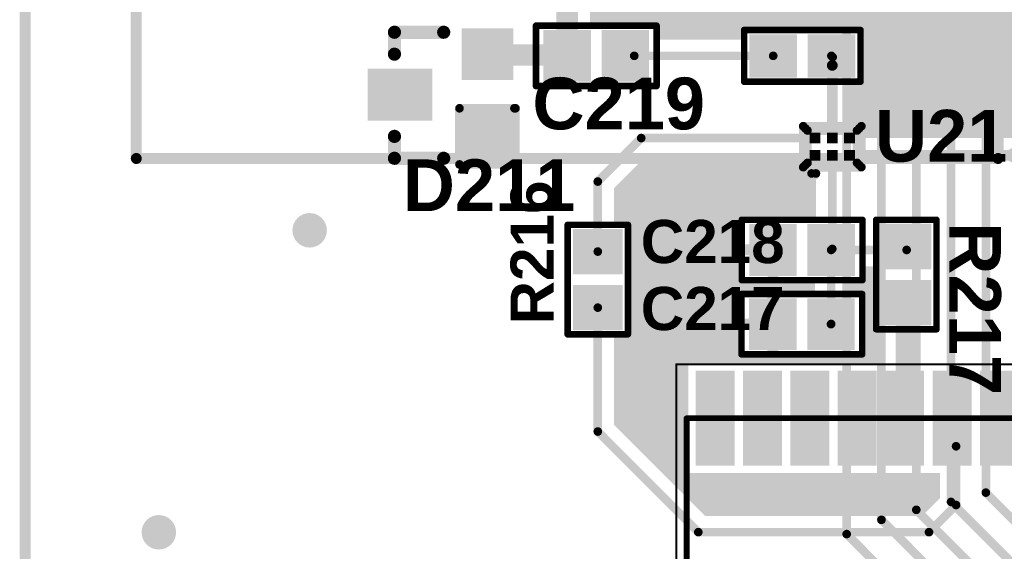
# Model space of a CAD drawing. Header units: inches. Extents: x -60 to 68, y -60 to 60.
# Tile 9 of 78: x -60 to -37, y -30 to -18. Entities that reach past the tile are written whole.
import ezdxf

# ---------------------------------------------------------------- set-up
doc = ezdxf.new("R2010")
doc.units = ezdxf.units.IN
for name, color, linetype in [('Bottom Copper', 5, 'Continuous'), ('Bottom Overlay', 54, 'Continuous'), ('Keep-Out Layer', 6, 'Continuous'), ('Mechanical 13', 56, 'Continuous'), ('Mechanical 15', 56, 'Continuous'), ('PENTA', 56, 'Continuous'), ('Top 3D Body', 56, 'Continuous'), ('Top Assembly', 56, 'Continuous'), ('Top Copper', 1, 'Continuous'), ('Top Mask', 216, 'Continuous'), ('Top Overlay', 2, 'Continuous'), ('Top Paste', 8, 'Continuous'), ('Via Holes', 16, 'Continuous')]:
    doc.layers.add(name, color=color, linetype=linetype)
doc.styles.add('Arial_Bold', font='txt', dxfattribs={"height": 0.2})

# ---------------------------------------------------------------- blocks, each defined once
blk = doc.blocks.new('RES0603_44')
at = {"layer": 'Top Copper'}
for points in [[(-1.075, -0.475), (-1.075, 0.475), (-0.225, 0.475), (-0.225, -0.475)], [(0.225, -0.475), (0.225, 0.475), (1.075, 0.475), (1.075, -0.475)]]:
    blk.add_hatch(color=1, dxfattribs=at).paths.add_polyline_path(points)
at = {"layer": 'Top Mask'}
for points in [[(-1.177, -0.577), (-1.177, 0.577), (-0.123, 0.577), (-0.123, -0.577)], [(0.123, -0.577), (0.123, 0.577), (1.177, 0.577), (1.177, -0.577)]]:
    blk.add_hatch(color=216, dxfattribs=at).paths.add_polyline_path(points)
at = {"layer": 'Top Paste'}
for points in [[(-1.075, -0.475), (-1.075, 0.475), (-0.225, 0.475), (-0.225, -0.475)], [(0.225, -0.475), (0.225, 0.475), (1.075, 0.475), (1.075, -0.475)]]:
    blk.add_hatch(color=8, dxfattribs=at).paths.add_polyline_path(points)
at = {"layer": 'Top Overlay'}
for points in [[(-1.27, 0.7, 0.15, 0.15, 0), (1.27, 0.7, 0.15, 0.15, 0)], [(-1.27, 0.7, 0.15, 0.15, 0), (-1.27, -0.7, 0.15, 0.15, 0)], [(1.27, 0.7, 0.15, 0.15, 0), (1.27, -0.7, 0.15, 0.15, 0)], [(-1.27, -0.7, 0.15, 0.15, 0), (1.27, -0.7, 0.15, 0.15, 0)]]:
    blk.add_lwpolyline(points, format="xyseb", dxfattribs=at)
for points in [[(-1.307, 0.7, 0.075, 0.075, 1), (-1.232, 0.7, 0.075, 0.075, 1)], [(-1.307, 0.7, 0.075, 0.075, 1), (-1.232, 0.7, 0.075, 0.075, 1)], [(1.233, 0.7, 0.075, 0.075, 1), (1.308, 0.7, 0.075, 0.075, 1)], [(1.233, 0.7, 0.075, 0.075, 1), (1.308, 0.7, 0.075, 0.075, 1)], [(-1.307, -0.7, 0.075, 0.075, 1), (-1.232, -0.7, 0.075, 0.075, 1)], [(-1.307, -0.7, 0.075, 0.075, 1), (-1.232, -0.7, 0.075, 0.075, 1)], [(1.233, -0.7, 0.075, 0.075, 1), (1.308, -0.7, 0.075, 0.075, 1)], [(1.233, -0.7, 0.075, 0.075, 1), (1.308, -0.7, 0.075, 0.075, 1)]]:
    blk.add_lwpolyline(points, format="xyseb", close=True, dxfattribs=at)
blk = doc.blocks.new('SOT_23_123_52')
at = {"layer": 'Top Copper'}
for points in [[(-0.487, 1.666), (0.513, 1.666), (0.513, 0.366), (-0.487, 0.366)], [(-1.453, -0.516), (-0.452, -0.516), (-0.452, -1.516), (-1.453, -1.516)], [(0.452, -0.516), (1.453, -0.516), (1.453, -1.516), (0.452, -1.516)]]:
    blk.add_hatch(color=1, dxfattribs=at).paths.add_polyline_path(points)
at = {"layer": 'Top Mask'}
for points in [[(-0.589, 1.768), (0.614, 1.768), (0.614, 0.264), (-0.589, 0.264)], [(-1.554, -0.414), (-0.351, -0.414), (-0.351, -1.618), (-1.554, -1.618)], [(0.351, -0.414), (1.554, -0.414), (1.554, -1.618), (0.351, -1.618)]]:
    blk.add_hatch(color=216, dxfattribs=at).paths.add_polyline_path(points)
at = {"layer": 'Top Paste'}
for points in [[(-0.487, 1.666), (0.513, 1.666), (0.513, 0.366), (-0.487, 0.366)], [(-1.453, -0.516), (-0.452, -0.516), (-0.452, -1.516), (-1.453, -1.516)], [(0.452, -0.516), (1.453, -0.516), (1.453, -1.516), (0.452, -1.516)]]:
    blk.add_hatch(color=8, dxfattribs=at).paths.add_polyline_path(points)
at = {"layer": 'Top Overlay'}
for points in [[(-1.46, 1.143, 0.305, 0.305, 0), (-0.952, 1.143, 0.305, 0.305, 0)], [(-1.46, 1.143, 0.305, 0.305, 0), (-1.46, 0, 0.305, 0.305, 0)], [(0.952, 1.143, 0.305, 0.305, 0), (1.46, 1.143, 0.305, 0.305, 0)], [(1.46, 1.143, 0.305, 0.305, 0), (1.46, 0, 0.305, 0.305, 0)], [(-1.603, -0.366, 0.2, 0.2, 0), (-1.603, -1.666, 0.2, 0.2, 0)], [(-1.603, -0.366, 0.2, 0.2, 0), (-0.302, -0.366, 0.2, 0.2, 0)], [(-0.302, -0.366, 0.2, 0.2, 0), (-0.302, -1.641, 0.2, 0.2, 0)], [(-1.603, -1.666, 0.2, 0.2, 0), (-0.302, -1.666, 0.2, 0.2, 0)]]:
    blk.add_lwpolyline(points, format="xyseb", dxfattribs=at)
for points in [[(-1.537, 1.143, 0.152, 0.152, 1), (-1.384, 1.143, 0.152, 0.152, 1)], [(-1.537, 1.143, 0.152, 0.152, 1), (-1.384, 1.143, 0.152, 0.152, 1)], [(-1.029, 1.143, 0.152, 0.152, 1), (-0.876, 1.143, 0.152, 0.152, 1)], [(0.876, 1.143, 0.152, 0.152, 1), (1.029, 1.143, 0.152, 0.152, 1)], [(1.384, 1.143, 0.152, 0.152, 1), (1.537, 1.143, 0.152, 0.152, 1)], [(1.384, 1.143, 0.152, 0.152, 1), (1.537, 1.143, 0.152, 0.152, 1)], [(-1.537, 0, 0.152, 0.152, 1), (-1.384, 0, 0.152, 0.152, 1)], [(1.384, 0, 0.152, 0.152, 1), (1.537, 0, 0.152, 0.152, 1)], [(-1.653, -0.366, 0.1, 0.1, 1), (-1.553, -0.366, 0.1, 0.1, 1)], [(-1.653, -0.366, 0.1, 0.1, 1), (-1.553, -0.366, 0.1, 0.1, 1)], [(-0.352, -0.366, 0.1, 0.1, 1), (-0.252, -0.366, 0.1, 0.1, 1)], [(-0.352, -0.366, 0.1, 0.1, 1), (-0.252, -0.366, 0.1, 0.1, 1)], [(-1.653, -1.666, 0.1, 0.1, 1), (-1.553, -1.666, 0.1, 0.1, 1)], [(-1.653, -1.666, 0.1, 0.1, 1), (-1.553, -1.666, 0.1, 0.1, 1)], [(-0.352, -1.641, 0.1, 0.1, 1), (-0.252, -1.641, 0.1, 0.1, 1)], [(-0.352, -1.666, 0.1, 0.1, 1), (-0.252, -1.666, 0.1, 0.1, 1)]]:
    blk.add_lwpolyline(points, format="xyseb", close=True, dxfattribs=at)
blk = doc.blocks.new('ANTENA_20_20_____SMA_B_56')
at = {"layer": 'Bottom Overlay'}
for points in [[(10, 7.7, 0.254, 0.254, 0), (-10, 7.7, 0.254, 0.254, 0)], [(-10, 7.7, 0.254, 0.254, 0), (-10, -12.3, 0.254, 0.254, 0)], [(10, 7.7, 0.254, 0.254, 0), (10, -12.3, 0.254, 0.254, 0)]]:
    blk.add_lwpolyline(points, format="xyseb", dxfattribs=at)
for points in [[(-10.064, 7.7, 0.127, 0.127, 1), (-9.937, 7.7, 0.127, 0.127, 1)], [(-10.064, 7.7, 0.127, 0.127, 1), (-9.937, 7.7, 0.127, 0.127, 1)], [(9.937, 7.7, 0.127, 0.127, 1), (10.064, 7.7, 0.127, 0.127, 1)], [(9.937, 7.7, 0.127, 0.127, 1), (10.064, 7.7, 0.127, 0.127, 1)]]:
    blk.add_lwpolyline(points, format="xyseb", close=True, dxfattribs=at)
blk = doc.blocks.new('XCVR_SIM28ML_GPS_M______57')
at = {"layer": 'Top Copper'}
for points in [[(5.85, 4.05), (3.85, 4.05), (3.85, 4.75), (5.85, 4.75)], [(5.85, 2.95), (3.85, 2.95), (3.85, 3.65), (5.85, 3.65)], [(5.85, 1.85), (3.85, 1.85), (3.85, 2.55), (5.85, 2.55)], [(5.85, 0.75), (3.85, 0.75), (3.85, 1.45), (5.85, 1.45)], [(5.85, -0.35), (3.85, -0.35), (3.85, 0.35), (5.85, 0.35)], [(5.85, -1.45), (3.85, -1.45), (3.85, -0.75), (5.85, -0.75)], [(5.85, -2.55), (3.85, -2.55), (3.85, -1.85), (5.85, -1.85)]]:
    blk.add_hatch(color=1, dxfattribs=at).paths.add_polyline_path(points)
at = {"layer": 'Top Mask'}
for points in [[(5.952, 3.948), (3.748, 3.948), (3.748, 4.852), (5.952, 4.852)], [(5.952, 2.848), (3.748, 2.848), (3.748, 3.752), (5.952, 3.752)], [(5.952, 1.748), (3.748, 1.748), (3.748, 2.652), (5.952, 2.652)], [(5.952, 0.648), (3.748, 0.648), (3.748, 1.552), (5.952, 1.552)], [(5.952, -0.452), (3.748, -0.452), (3.748, 0.452), (5.952, 0.452)], [(5.952, -1.552), (3.748, -1.552), (3.748, -0.648), (5.952, -0.648)], [(5.952, -2.652), (3.748, -2.652), (3.748, -1.748), (5.952, -1.748)]]:
    blk.add_hatch(color=216, dxfattribs=at).paths.add_polyline_path(points)
at = {"layer": 'Top Paste'}
for points in [[(5.85, 4.05), (3.85, 4.05), (3.85, 4.75), (5.85, 4.75)], [(5.85, 2.95), (3.85, 2.95), (3.85, 3.65), (5.85, 3.65)], [(5.85, 1.85), (3.85, 1.85), (3.85, 2.55), (5.85, 2.55)], [(5.85, 0.75), (3.85, 0.75), (3.85, 1.45), (5.85, 1.45)], [(5.85, -0.35), (3.85, -0.35), (3.85, 0.35), (5.85, 0.35)], [(5.85, -1.45), (3.85, -1.45), (3.85, -0.75), (5.85, -0.75)], [(5.85, -2.55), (3.85, -2.55), (3.85, -1.85), (5.85, -1.85)]]:
    blk.add_hatch(color=8, dxfattribs=at).paths.add_polyline_path(points)
at = {"layer": 'Mechanical 13'}
for points in [[(-4.85, 5.05, 0.127, 0.127, 0), (4.85, 5.05, 0.127, 0.127, 0)], [(4.85, 5.05, 0.127, 0.127, 0), (4.85, -5.05, 0.127, 0.127, 0)]]:
    blk.add_lwpolyline(points, format="xyseb", dxfattribs=at)
blk.add_lwpolyline([(4.818, 5.05, 0.0635, 0.0635, 1), (4.882, 5.05, 0.0635, 0.0635, 1)], format="xyseb", close=True, dxfattribs=at)
blk.add_lwpolyline([(4.818, 5.05, 0.0635, 0.0635, 1), (4.882, 5.05, 0.0635, 0.0635, 1)], format="xyseb", close=True, dxfattribs=at)
at = {"layer": 'Mechanical 15'}
for points in [[(-6.1, 5.3, 0.05, 0.05, 0), (6.1, 5.3, 0.05, 0.05, 0)], [(6.1, 5.3, 0.05, 0.05, 0), (6.1, -5.3, 0.05, 0.05, 0)]]:
    blk.add_lwpolyline(points, format="xyseb", dxfattribs=at)
blk.add_lwpolyline([(6.088, 5.3, 0.025, 0.025, 1), (6.112, 5.3, 0.025, 0.025, 1)], format="xyseb", close=True, dxfattribs=at)
blk.add_lwpolyline([(6.088, 5.3, 0.025, 0.025, 1), (6.112, 5.3, 0.025, 0.025, 1)], format="xyseb", close=True, dxfattribs=at)
at = {"layer": 'Top Overlay'}
blk.add_lwpolyline([(-4.85, 5.064, 0.127, 0.127, 0), (4.85, 5.064, 0.127, 0.127, 0)], format="xyseb", dxfattribs=at)
blk.add_lwpolyline([(4.818, 5.064, 0.0635, 0.0635, 1), (4.882, 5.064, 0.0635, 0.0635, 1)], format="xyseb", close=True, dxfattribs=at)
blk = doc.blocks.new('CAPC0603_58')
at = {"layer": 'Top Copper'}
for points in [[(-1.125, -0.5), (-1.125, 0.5), (-0.225, 0.5), (-0.225, -0.5)], [(0.225, -0.5), (0.225, 0.5), (1.125, 0.5), (1.125, -0.5)]]:
    blk.add_hatch(color=1, dxfattribs=at).paths.add_polyline_path(points)
at = {"layer": 'Top Mask'}
for points in [[(-1.227, -0.602), (-1.227, 0.602), (-0.123, 0.602), (-0.123, -0.602)], [(0.123, -0.602), (0.123, 0.602), (1.227, 0.602), (1.227, -0.602)]]:
    blk.add_hatch(color=216, dxfattribs=at).paths.add_polyline_path(points)
at = {"layer": 'Top Paste'}
for points in [[(-1.125, -0.5), (-1.125, 0.5), (-0.225, 0.5), (-0.225, -0.5)], [(0.225, -0.5), (0.225, 0.5), (1.125, 0.5), (1.125, -0.5)]]:
    blk.add_hatch(color=8, dxfattribs=at).paths.add_polyline_path(points)
at = {"layer": 'Mechanical 15'}
for points in [[(1.35, 0.75, 0.05, 0.05, 0), (-1.35, 0.75, 0.05, 0.05, 0)], [(-1.35, 0.75, 0.05, 0.05, 0), (-1.35, -0.75, 0.05, 0.05, 0)], [(1.35, 0.75, 0.05, 0.05, 0), (1.35, -0.75, 0.05, 0.05, 0)], [(1.35, -0.75, 0.05, 0.05, 0), (-1.35, -0.75, 0.05, 0.05, 0)]]:
    blk.add_lwpolyline(points, format="xyseb", dxfattribs=at)
for points in [[(-1.362, 0.75, 0.025, 0.025, 1), (-1.338, 0.75, 0.025, 0.025, 1)], [(-1.362, 0.75, 0.025, 0.025, 1), (-1.338, 0.75, 0.025, 0.025, 1)], [(1.338, 0.75, 0.025, 0.025, 1), (1.362, 0.75, 0.025, 0.025, 1)], [(1.338, 0.75, 0.025, 0.025, 1), (1.362, 0.75, 0.025, 0.025, 1)], [(-1.362, -0.75, 0.025, 0.025, 1), (-1.338, -0.75, 0.025, 0.025, 1)], [(-1.362, -0.75, 0.025, 0.025, 1), (-1.338, -0.75, 0.025, 0.025, 1)], [(1.338, -0.75, 0.025, 0.025, 1), (1.362, -0.75, 0.025, 0.025, 1)], [(1.338, -0.75, 0.025, 0.025, 1), (1.362, -0.75, 0.025, 0.025, 1)]]:
    blk.add_lwpolyline(points, format="xyseb", close=True, dxfattribs=at)
at = {"layer": 'Top Overlay'}
for points in [[(-1.4, 0.7, 0.15, 0.15, 0), (-1.4, -0.7, 0.15, 0.15, 0)], [(1.4, 0.7, 0.15, 0.15, 0), (-1.4, 0.7, 0.15, 0.15, 0)], [(1.4, 0.7, 0.15, 0.15, 0), (1.4, -0.7, 0.15, 0.15, 0)], [(1.4, -0.7, 0.15, 0.15, 0), (-1.4, -0.7, 0.15, 0.15, 0)]]:
    blk.add_lwpolyline(points, format="xyseb", dxfattribs=at)
for points in [[(-1.438, 0.7, 0.075, 0.075, 1), (-1.362, 0.7, 0.075, 0.075, 1)], [(-1.438, 0.7, 0.075, 0.075, 1), (-1.362, 0.7, 0.075, 0.075, 1)], [(1.362, 0.7, 0.075, 0.075, 1), (1.438, 0.7, 0.075, 0.075, 1)], [(1.362, 0.7, 0.075, 0.075, 1), (1.438, 0.7, 0.075, 0.075, 1)], [(-1.438, -0.7, 0.075, 0.075, 1), (-1.362, -0.7, 0.075, 0.075, 1)], [(-1.438, -0.7, 0.075, 0.075, 1), (-1.362, -0.7, 0.075, 0.075, 1)], [(1.362, -0.7, 0.075, 0.075, 1), (1.438, -0.7, 0.075, 0.075, 1)], [(1.362, -0.7, 0.075, 0.075, 1), (1.438, -0.7, 0.075, 0.075, 1)]]:
    blk.add_lwpolyline(points, format="xyseb", close=True, dxfattribs=at)
blk = doc.blocks.new('CAPC0603_59')
at = {"layer": 'Top Copper'}
for points in [[(-1.125, -0.5), (-1.125, 0.5), (-0.225, 0.5), (-0.225, -0.5)], [(0.225, -0.5), (0.225, 0.5), (1.125, 0.5), (1.125, -0.5)]]:
    blk.add_hatch(color=1, dxfattribs=at).paths.add_polyline_path(points)
at = {"layer": 'Top Mask'}
for points in [[(-1.227, -0.602), (-1.227, 0.602), (-0.123, 0.602), (-0.123, -0.602)], [(0.123, -0.602), (0.123, 0.602), (1.227, 0.602), (1.227, -0.602)]]:
    blk.add_hatch(color=216, dxfattribs=at).paths.add_polyline_path(points)
at = {"layer": 'Top Paste'}
for points in [[(-1.125, -0.5), (-1.125, 0.5), (-0.225, 0.5), (-0.225, -0.5)], [(0.225, -0.5), (0.225, 0.5), (1.125, 0.5), (1.125, -0.5)]]:
    blk.add_hatch(color=8, dxfattribs=at).paths.add_polyline_path(points)
at = {"layer": 'Mechanical 15'}
for points in [[(1.35, 0.75, 0.05, 0.05, 0), (-1.35, 0.75, 0.05, 0.05, 0)], [(-1.35, 0.75, 0.05, 0.05, 0), (-1.35, -0.75, 0.05, 0.05, 0)], [(1.35, 0.75, 0.05, 0.05, 0), (1.35, -0.75, 0.05, 0.05, 0)], [(1.35, -0.75, 0.05, 0.05, 0), (-1.35, -0.75, 0.05, 0.05, 0)]]:
    blk.add_lwpolyline(points, format="xyseb", dxfattribs=at)
for points in [[(-1.362, 0.75, 0.025, 0.025, 1), (-1.338, 0.75, 0.025, 0.025, 1)], [(-1.362, 0.75, 0.025, 0.025, 1), (-1.338, 0.75, 0.025, 0.025, 1)], [(1.338, 0.75, 0.025, 0.025, 1), (1.362, 0.75, 0.025, 0.025, 1)], [(1.338, 0.75, 0.025, 0.025, 1), (1.362, 0.75, 0.025, 0.025, 1)], [(-1.362, -0.75, 0.025, 0.025, 1), (-1.338, -0.75, 0.025, 0.025, 1)], [(-1.362, -0.75, 0.025, 0.025, 1), (-1.338, -0.75, 0.025, 0.025, 1)], [(1.338, -0.75, 0.025, 0.025, 1), (1.362, -0.75, 0.025, 0.025, 1)], [(1.338, -0.75, 0.025, 0.025, 1), (1.362, -0.75, 0.025, 0.025, 1)]]:
    blk.add_lwpolyline(points, format="xyseb", close=True, dxfattribs=at)
at = {"layer": 'Top Overlay'}
for points in [[(-1.4, 0.7, 0.15, 0.15, 0), (-1.4, -0.7, 0.15, 0.15, 0)], [(1.4, 0.7, 0.15, 0.15, 0), (-1.4, 0.7, 0.15, 0.15, 0)], [(1.4, 0.7, 0.15, 0.15, 0), (1.4, -0.7, 0.15, 0.15, 0)], [(1.4, -0.7, 0.15, 0.15, 0), (-1.4, -0.7, 0.15, 0.15, 0)]]:
    blk.add_lwpolyline(points, format="xyseb", dxfattribs=at)
for points in [[(-1.438, 0.7, 0.075, 0.075, 1), (-1.362, 0.7, 0.075, 0.075, 1)], [(-1.438, 0.7, 0.075, 0.075, 1), (-1.362, 0.7, 0.075, 0.075, 1)], [(1.362, 0.7, 0.075, 0.075, 1), (1.438, 0.7, 0.075, 0.075, 1)], [(1.362, 0.7, 0.075, 0.075, 1), (1.438, 0.7, 0.075, 0.075, 1)], [(-1.438, -0.7, 0.075, 0.075, 1), (-1.362, -0.7, 0.075, 0.075, 1)], [(-1.438, -0.7, 0.075, 0.075, 1), (-1.362, -0.7, 0.075, 0.075, 1)], [(1.362, -0.7, 0.075, 0.075, 1), (1.438, -0.7, 0.075, 0.075, 1)], [(1.362, -0.7, 0.075, 0.075, 1), (1.438, -0.7, 0.075, 0.075, 1)]]:
    blk.add_lwpolyline(points, format="xyseb", close=True, dxfattribs=at)
blk = doc.blocks.new('CAPC0603_60')
at = {"layer": 'Top Copper'}
for points in [[(-1.125, -0.5), (-1.125, 0.5), (-0.225, 0.5), (-0.225, -0.5)], [(0.225, -0.5), (0.225, 0.5), (1.125, 0.5), (1.125, -0.5)]]:
    blk.add_hatch(color=1, dxfattribs=at).paths.add_polyline_path(points)
at = {"layer": 'Top Mask'}
for points in [[(-1.227, -0.602), (-1.227, 0.602), (-0.123, 0.602), (-0.123, -0.602)], [(0.123, -0.602), (0.123, 0.602), (1.227, 0.602), (1.227, -0.602)]]:
    blk.add_hatch(color=216, dxfattribs=at).paths.add_polyline_path(points)
at = {"layer": 'Top Paste'}
for points in [[(-1.125, -0.5), (-1.125, 0.5), (-0.225, 0.5), (-0.225, -0.5)], [(0.225, -0.5), (0.225, 0.5), (1.125, 0.5), (1.125, -0.5)]]:
    blk.add_hatch(color=8, dxfattribs=at).paths.add_polyline_path(points)
at = {"layer": 'Mechanical 15'}
for points in [[(-1.35, 0.75, 0.05, 0.05, 0), (1.35, 0.75, 0.05, 0.05, 0)], [(-1.35, -0.75, 0.05, 0.05, 0), (-1.35, 0.75, 0.05, 0.05, 0)], [(1.35, 0.75, 0.05, 0.05, 0), (1.35, -0.75, 0.05, 0.05, 0)], [(-1.35, -0.75, 0.05, 0.05, 0), (1.35, -0.75, 0.05, 0.05, 0)]]:
    blk.add_lwpolyline(points, format="xyseb", dxfattribs=at)
for points in [[(-1.362, 0.75, 0.025, 0.025, 1), (-1.338, 0.75, 0.025, 0.025, 1)], [(-1.362, 0.75, 0.025, 0.025, 1), (-1.338, 0.75, 0.025, 0.025, 1)], [(1.337, 0.75, 0.025, 0.025, 1), (1.362, 0.75, 0.025, 0.025, 1)], [(1.337, 0.75, 0.025, 0.025, 1), (1.362, 0.75, 0.025, 0.025, 1)], [(-1.362, -0.75, 0.025, 0.025, 1), (-1.338, -0.75, 0.025, 0.025, 1)], [(-1.362, -0.75, 0.025, 0.025, 1), (-1.338, -0.75, 0.025, 0.025, 1)], [(1.337, -0.75, 0.025, 0.025, 1), (1.362, -0.75, 0.025, 0.025, 1)], [(1.337, -0.75, 0.025, 0.025, 1), (1.362, -0.75, 0.025, 0.025, 1)]]:
    blk.add_lwpolyline(points, format="xyseb", close=True, dxfattribs=at)
at = {"layer": 'Top Overlay'}
for points in [[(-1.4, -0.7, 0.15, 0.15, 0), (-1.4, 0.7, 0.15, 0.15, 0)], [(-1.4, 0.7, 0.15, 0.15, 0), (1.4, 0.7, 0.15, 0.15, 0)], [(1.4, -0.7, 0.15, 0.15, 0), (1.4, 0.7, 0.15, 0.15, 0)], [(-1.4, -0.7, 0.15, 0.15, 0), (1.4, -0.7, 0.15, 0.15, 0)]]:
    blk.add_lwpolyline(points, format="xyseb", dxfattribs=at)
for points in [[(-1.438, 0.7, 0.075, 0.075, 1), (-1.362, 0.7, 0.075, 0.075, 1)], [(-1.438, 0.7, 0.075, 0.075, 1), (-1.362, 0.7, 0.075, 0.075, 1)], [(1.362, 0.7, 0.075, 0.075, 1), (1.438, 0.7, 0.075, 0.075, 1)], [(1.362, 0.7, 0.075, 0.075, 1), (1.438, 0.7, 0.075, 0.075, 1)], [(-1.438, -0.7, 0.075, 0.075, 1), (-1.362, -0.7, 0.075, 0.075, 1)], [(-1.438, -0.7, 0.075, 0.075, 1), (-1.362, -0.7, 0.075, 0.075, 1)], [(1.362, -0.7, 0.075, 0.075, 1), (1.438, -0.7, 0.075, 0.075, 1)], [(1.362, -0.7, 0.075, 0.075, 1), (1.438, -0.7, 0.075, 0.075, 1)]]:
    blk.add_lwpolyline(points, format="xyseb", close=True, dxfattribs=at)
blk = doc.blocks.new('FERRITA_0603_61')
at = {"layer": 'Top Copper'}
for points in [[(-0.45, -0.4), (-0.45, 0.4), (0.45, 0.4), (0.45, -0.4)], [(0.9, -0.4), (0.9, 0.4), (1.8, 0.4), (1.8, -0.4)]]:
    blk.add_hatch(color=1, dxfattribs=at).paths.add_polyline_path(points)
at = {"layer": 'Top Mask'}
for points in [[(-0.552, -0.502), (-0.552, 0.502), (0.552, 0.502), (0.552, -0.502)], [(0.798, -0.502), (0.798, 0.502), (1.902, 0.502), (1.902, -0.502)]]:
    blk.add_hatch(color=216, dxfattribs=at).paths.add_polyline_path(points)
at = {"layer": 'Top Paste'}
for points in [[(-0.45, -0.4), (-0.45, 0.4), (0.45, 0.4), (0.45, -0.4)], [(0.9, -0.4), (0.9, 0.4), (1.8, 0.4), (1.8, -0.4)]]:
    blk.add_hatch(color=8, dxfattribs=at).paths.add_polyline_path(points)
at = {"layer": 'Top Overlay'}
for points in [[(-0.675, 0.6, 0.15, 0.15, 0), (-0.625, 0.6, 0.15, 0.15, 0)], [(-0.675, -0.6, 0.15, 0.15, 0), (-0.675, 0.6, 0.15, 0.15, 0)], [(-0.625, 0.6, 0.15, 0.15, 0), (2.025, 0.6, 0.15, 0.15, 0)], [(2.025, -0.6, 0.15, 0.15, 0), (2.025, 0.6, 0.15, 0.15, 0)], [(-0.675, -0.6, 0.15, 0.15, 0), (2.025, -0.6, 0.15, 0.15, 0)]]:
    blk.add_lwpolyline(points, format="xyseb", dxfattribs=at)
for points in [[(-0.713, 0.6, 0.075, 0.075, 1), (-0.637, 0.6, 0.075, 0.075, 1)], [(-0.713, 0.6, 0.075, 0.075, 1), (-0.637, 0.6, 0.075, 0.075, 1)], [(-0.663, 0.6, 0.075, 0.075, 1), (-0.587, 0.6, 0.075, 0.075, 1)], [(-0.663, 0.6, 0.075, 0.075, 1), (-0.587, 0.6, 0.075, 0.075, 1)], [(1.987, 0.6, 0.075, 0.075, 1), (2.063, 0.6, 0.075, 0.075, 1)], [(1.987, 0.6, 0.075, 0.075, 1), (2.063, 0.6, 0.075, 0.075, 1)], [(-0.713, -0.6, 0.075, 0.075, 1), (-0.637, -0.6, 0.075, 0.075, 1)], [(-0.713, -0.6, 0.075, 0.075, 1), (-0.637, -0.6, 0.075, 0.075, 1)], [(1.987, -0.6, 0.075, 0.075, 1), (2.063, -0.6, 0.075, 0.075, 1)], [(1.987, -0.6, 0.075, 0.075, 1), (2.063, -0.6, 0.075, 0.075, 1)]]:
    blk.add_lwpolyline(points, format="xyseb", close=True, dxfattribs=at)
blk = doc.blocks.new('RES0603_62')
at = {"layer": 'Top Copper'}
for points in [[(-1.075, -0.475), (-1.075, 0.475), (-0.225, 0.475), (-0.225, -0.475)], [(0.225, -0.475), (0.225, 0.475), (1.075, 0.475), (1.075, -0.475)]]:
    blk.add_hatch(color=1, dxfattribs=at).paths.add_polyline_path(points)
at = {"layer": 'Top Mask'}
for points in [[(-1.177, -0.577), (-1.177, 0.577), (-0.123, 0.577), (-0.123, -0.577)], [(0.123, -0.577), (0.123, 0.577), (1.177, 0.577), (1.177, -0.577)]]:
    blk.add_hatch(color=216, dxfattribs=at).paths.add_polyline_path(points)
at = {"layer": 'Top Paste'}
for points in [[(-1.075, -0.475), (-1.075, 0.475), (-0.225, 0.475), (-0.225, -0.475)], [(0.225, -0.475), (0.225, 0.475), (1.075, 0.475), (1.075, -0.475)]]:
    blk.add_hatch(color=8, dxfattribs=at).paths.add_polyline_path(points)
at = {"layer": 'Top Overlay'}
for points in [[(-1.27, 0.7, 0.15, 0.15, 0), (-1.27, -0.7, 0.15, 0.15, 0)], [(-1.27, 0.7, 0.15, 0.15, 0), (1.27, 0.7, 0.15, 0.15, 0)], [(1.27, 0.7, 0.15, 0.15, 0), (1.27, -0.7, 0.15, 0.15, 0)], [(-1.27, -0.7, 0.15, 0.15, 0), (1.27, -0.7, 0.15, 0.15, 0)]]:
    blk.add_lwpolyline(points, format="xyseb", dxfattribs=at)
for points in [[(-1.307, 0.7, 0.075, 0.075, 1), (-1.232, 0.7, 0.075, 0.075, 1)], [(-1.307, 0.7, 0.075, 0.075, 1), (-1.232, 0.7, 0.075, 0.075, 1)], [(1.233, 0.7, 0.075, 0.075, 1), (1.308, 0.7, 0.075, 0.075, 1)], [(1.233, 0.7, 0.075, 0.075, 1), (1.308, 0.7, 0.075, 0.075, 1)], [(-1.307, -0.7, 0.075, 0.075, 1), (-1.232, -0.7, 0.075, 0.075, 1)], [(-1.307, -0.7, 0.075, 0.075, 1), (-1.232, -0.7, 0.075, 0.075, 1)], [(1.233, -0.7, 0.075, 0.075, 1), (1.308, -0.7, 0.075, 0.075, 1)], [(1.233, -0.7, 0.075, 0.075, 1), (1.308, -0.7, 0.075, 0.075, 1)]]:
    blk.add_lwpolyline(points, format="xyseb", close=True, dxfattribs=at)
blk = doc.blocks.new('BGA524N6E6327XTSA1_63')
at = {"layer": 'Top Copper'}
for points in [[(0.125, 0.525), (0.125, 0.275), (-0.125, 0.275), (-0.125, 0.525)], [(0.525, 0.525), (0.525, 0.275), (0.275, 0.275), (0.275, 0.525)], [(0.925, 0.525), (0.925, 0.275), (0.675, 0.275), (0.675, 0.525)], [(0.125, 0.125), (0.125, -0.125), (-0.125, -0.125), (-0.125, 0.125)], [(0.525, 0.125), (0.525, -0.125), (0.275, -0.125), (0.275, 0.125)], [(0.925, 0.125), (0.925, -0.125), (0.675, -0.125), (0.675, 0.125)]]:
    blk.add_hatch(color=1, dxfattribs=at).paths.add_polyline_path(points)
at = {"layer": 'Top Mask'}
for points in [[(0.125, 0.525), (0.125, 0.275), (-0.125, 0.275), (-0.125, 0.525)], [(0.525, 0.525), (0.525, 0.275), (0.275, 0.275), (0.275, 0.525)], [(0.925, 0.525), (0.925, 0.275), (0.675, 0.275), (0.675, 0.525)], [(0.125, 0.125), (0.125, -0.125), (-0.125, -0.125), (-0.125, 0.125)], [(0.525, 0.125), (0.525, -0.125), (0.275, -0.125), (0.275, 0.125)], [(0.925, 0.125), (0.925, -0.125), (0.675, -0.125), (0.675, 0.125)]]:
    blk.add_hatch(color=216, dxfattribs=at).paths.add_polyline_path(points)
at = {"layer": 'Top 3D Body'}
for points in [[(-0.175, 0.575, 0.2, 0.2, 0), (0.975, 0.575, 0.2, 0.2, 0)], [(-0.175, 0.575, 0.2, 0.2, 0), (-0.175, -0.175, 0.2, 0.2, 0)], [(0.975, -0.175, 0.2, 0.2, 0), (0.975, 0.575, 0.2, 0.2, 0)], [(-0.175, -0.175, 0.2, 0.2, 0), (0.975, -0.175, 0.2, 0.2, 0)]]:
    blk.add_lwpolyline(points, format="xyseb", dxfattribs=at)
for points in [[(-0.225, 0.575, 0.1, 0.1, 1), (-0.125, 0.575, 0.1, 0.1, 1)], [(-0.225, 0.575, 0.1, 0.1, 1), (-0.125, 0.575, 0.1, 0.1, 1)], [(0.925, 0.575, 0.1, 0.1, 1), (1.025, 0.575, 0.1, 0.1, 1)], [(0.925, 0.575, 0.1, 0.1, 1), (1.025, 0.575, 0.1, 0.1, 1)], [(-0.225, -0.175, 0.1, 0.1, 1), (-0.125, -0.175, 0.1, 0.1, 1)], [(-0.225, -0.175, 0.1, 0.1, 1), (-0.125, -0.175, 0.1, 0.1, 1)], [(0.925, -0.175, 0.1, 0.1, 1), (1.025, -0.175, 0.1, 0.1, 1)], [(0.925, -0.175, 0.1, 0.1, 1), (1.025, -0.175, 0.1, 0.1, 1)]]:
    blk.add_lwpolyline(points, format="xyseb", close=True, dxfattribs=at)
at = {"layer": 'Top Assembly'}
for points in [[(-0.275, 0.675, 0.2, 0.2, 0), (1.075, 0.675, 0.2, 0.2, 0)], [(-0.275, -0.275, 0.2, 0.2, 0), (-0.275, 0.675, 0.2, 0.2, 0)], [(1.075, 0.675, 0.2, 0.2, 0), (1.075, -0.275, 0.2, 0.2, 0)], [(-0.275, -0.275, 0.2, 0.2, 0), (1.075, -0.275, 0.2, 0.2, 0)]]:
    blk.add_lwpolyline(points, format="xyseb", dxfattribs=at)
for points in [[(-0.325, 0.675, 0.1, 0.1, 1), (-0.225, 0.675, 0.1, 0.1, 1)], [(-0.325, 0.675, 0.1, 0.1, 1), (-0.225, 0.675, 0.1, 0.1, 1)], [(1.025, 0.675, 0.1, 0.1, 1), (1.125, 0.675, 0.1, 0.1, 1)], [(1.025, 0.675, 0.1, 0.1, 1), (1.125, 0.675, 0.1, 0.1, 1)], [(-0.325, -0.275, 0.1, 0.1, 1), (-0.225, -0.275, 0.1, 0.1, 1)], [(-0.325, -0.275, 0.1, 0.1, 1), (-0.225, -0.275, 0.1, 0.1, 1)], [(1.025, -0.275, 0.1, 0.1, 1), (1.125, -0.275, 0.1, 0.1, 1)], [(1.025, -0.275, 0.1, 0.1, 1), (1.125, -0.275, 0.1, 0.1, 1)]]:
    blk.add_lwpolyline(points, format="xyseb", close=True, dxfattribs=at)
at = {"layer": 'Top Overlay'}
for points in [[(-0.225, 0.625, 0.2, 0.2, 0), (-0.225, -0.225, 0.2, 0.2, 0)], [(-0.225, 0.625, 0.2, 0.2, 0), (1.025, 0.625, 0.2, 0.2, 0)], [(1.025, -0.225, 0.2, 0.2, 0), (1.025, 0.625, 0.2, 0.2, 0)], [(-0.225, -0.225, 0.2, 0.2, 0), (1.025, -0.225, 0.2, 0.2, 0)]]:
    blk.add_lwpolyline(points, format="xyseb", dxfattribs=at)
for points in [[(-0.275, 0.625, 0.1, 0.1, 1), (-0.175, 0.625, 0.1, 0.1, 1)], [(-0.275, 0.625, 0.1, 0.1, 1), (-0.175, 0.625, 0.1, 0.1, 1)], [(0.975, 0.625, 0.1, 0.1, 1), (1.075, 0.625, 0.1, 0.1, 1)], [(0.975, 0.625, 0.1, 0.1, 1), (1.075, 0.625, 0.1, 0.1, 1)], [(-0.275, -0.225, 0.1, 0.1, 1), (-0.175, -0.225, 0.1, 0.1, 1)], [(-0.275, -0.225, 0.1, 0.1, 1), (-0.175, -0.225, 0.1, 0.1, 1)], [(0.975, -0.225, 0.1, 0.1, 1), (1.075, -0.225, 0.1, 0.1, 1)], [(0.975, -0.225, 0.1, 0.1, 1), (1.075, -0.225, 0.1, 0.1, 1)], [(0.02, -0.42, 0.2, 0.2, 1), (-0.08, -0.42, 0.2, 0.2, 1)], [(-0.13, -0.42, 0.1, 0.1, 1), (-0.03, -0.42, 0.1, 0.1, 1)], [(-0.03, -0.42, 0.1, 0.1, 1), (0.07, -0.42, 0.1, 0.1, 1)]]:
    blk.add_lwpolyline(points, format="xyseb", close=True, dxfattribs=at)
at = {"layer": 'Top Paste'}
for points in [[(0.062, 0.4, 0.125, 0.125, 1), (-0.062, 0.4, 0.125, 0.125, 1)], [(-0.094, 0.4, 0.0625, 0.0625, 1), (-0.031, 0.4, 0.0625, 0.0625, 1)], [(0.031, 0.4, 0.0625, 0.0625, 1), (0.094, 0.4, 0.0625, 0.0625, 1)], [(0.462, 0.4, 0.125, 0.125, 1), (0.337, 0.4, 0.125, 0.125, 1)], [(0.306, 0.4, 0.0625, 0.0625, 1), (0.369, 0.4, 0.0625, 0.0625, 1)], [(0.431, 0.4, 0.0625, 0.0625, 1), (0.494, 0.4, 0.0625, 0.0625, 1)], [(0.862, 0.4, 0.125, 0.125, 1), (0.737, 0.4, 0.125, 0.125, 1)], [(0.706, 0.4, 0.0625, 0.0625, 1), (0.769, 0.4, 0.0625, 0.0625, 1)], [(0.831, 0.4, 0.0625, 0.0625, 1), (0.894, 0.4, 0.0625, 0.0625, 1)], [(0.062, 0, 0.125, 0.125, 1), (-0.062, 0, 0.125, 0.125, 1)], [(-0.094, 0, 0.0625, 0.0625, 1), (-0.031, 0, 0.0625, 0.0625, 1)], [(0.031, 0, 0.0625, 0.0625, 1), (0.094, 0, 0.0625, 0.0625, 1)], [(0.462, 0, 0.125, 0.125, 1), (0.337, 0, 0.125, 0.125, 1)], [(0.306, 0, 0.0625, 0.0625, 1), (0.369, 0, 0.0625, 0.0625, 1)], [(0.431, 0, 0.0625, 0.0625, 1), (0.494, 0, 0.0625, 0.0625, 1)], [(0.862, 0, 0.125, 0.125, 1), (0.737, 0, 0.125, 0.125, 1)], [(0.706, 0, 0.0625, 0.0625, 1), (0.769, 0, 0.0625, 0.0625, 1)], [(0.831, 0, 0.0625, 0.0625, 1), (0.894, 0, 0.0625, 0.0625, 1)]]:
    blk.add_lwpolyline(points, format="xyseb", close=True, dxfattribs=at)

msp = doc.modelspace()

# ---------------------------------------------------------------- hatches: boundary and pattern name
at = {"layer": 'Bottom Copper'}
h = msp.add_hatch(color=5, dxfattribs=at)
edge = h.paths.add_edge_path()
edge.add_arc((-42.631, -21.655), 0.4, 0, 360)
h = msp.add_hatch(color=5, dxfattribs=at)
edge = h.paths.add_edge_path()
edge.add_arc((-53.398, -22.436), 0.4, 0, 360)
h = msp.add_hatch(color=5, dxfattribs=at)
edge = h.paths.add_edge_path()
edge.add_arc((-56.898, -29.436), 0.4, 0, 360)
at = {"layer": 'Top Copper'}
h = msp.add_hatch(color=1, dxfattribs=at)
h.paths.add_polyline_path([(-36.873, -17.165), (-36.873, -18.679), (-36.963, -18.679), (-36.963, -20.295), (-40.49, -20.295), (-40.49, -19.919), (-40.867, -19.919), (-40.867, -19.062), (-40.57, -19.062), (-40.57, -17.722), (-43.36, -17.722), (-43.36, -18.015), (-45.351, -18.015), (-45.351, -17.622), (-46.891, -17.622), (-46.891, -17.373), (-46.801, -17.373), (-46.801, -16.073), (-46.801, -15.364), (-46.789, -15.303), (-46.789, -14.476), (-46.692, -14.436), (-46.532, -14.329), (-46.405, -14.397), (-46.405, -15.484), (-45.008, -15.484), (-45.008, -14.087), (-46.095, -14.087), (-46.163, -13.96), (-46.056, -13.8), (-45.974, -13.601), (-42.746, -13.601), (-42.746, -13.762), (-41.206, -13.762), (-41.206, -13.601), (-40.437, -13.601)])
h.paths.add_polyline_path([(-43.357, -14.087), (-44.754, -14.087), (-44.754, -15.484), (-43.357, -15.484)], flags=0)
h.paths.add_polyline_path([(-43.357, -15.738), (-44.754, -15.738), (-44.754, -17.135), (-43.357, -17.135)], flags=0)
h.paths.add_polyline_path([(-45.008, -15.738), (-46.405, -15.738), (-46.405, -17.135), (-45.008, -17.135)], flags=0)
for points in [[(-40.478, -20.298), (-40.869, -20.298), (-40.869, -19.907), (-40.685, -19.724), (-40.285, -20.124)], [(-36.604, -20.896), (-36.542, -20.834), (-36.542, -20.561), (-36.604, -20.499), (-36.666, -20.305), (-37.044, -20.501), (-37.044, -20.501), (-37.416, -20.693), (-37.421, -20.698), (-37.416, -20.702), (-37.044, -20.894), (-37.044, -20.894), (-36.666, -21.09)], [(-42.06, -20.698), (-41.669, -20.698), (-41.669, -21.089), (-41.853, -21.272), (-42.253, -20.872)]]:
    msp.add_hatch(color=1, dxfattribs=at).paths.add_polyline_path(points)
h = msp.add_hatch(color=1, dxfattribs=at)
h.paths.add_polyline_path([(-42.064, -20.693), (-42.048, -20.693), (-42.048, -21.077), (-41.664, -21.077), (-41.664, -21.093), (-41.646, -21.093), (-41.646, -22.122), (-42.015, -22.122), (-42.015, -22.138), (-42.518, -22.138), (-42.518, -22.892), (-42.518, -23.646), (-42.015, -23.646), (-42.015, -23.662), (-41.672, -23.662), (-41.672, -23.842), (-42.02, -23.842), (-42.02, -23.858), (-42.523, -23.858), (-42.523, -24.612), (-42.523, -25.366), (-42.02, -25.366), (-42.02, -25.382), (-40.58, -25.382), (-40.58, -23.842), (-40.918, -23.842), (-40.918, -23.662), (-40.575, -23.662), (-40.575, -23.27), (-40.296, -23.27), (-40.296, -23.507), (-40.296, -24.807), (-40.081, -24.807), (-40.081, -25.522), (-44.61, -25.522), (-44.61, -28.062), (-38.773, -28.062), (-38.773, -28.647), (-39.181, -29.055), (-44.223, -29.055), (-46.334, -26.944), (-46.334, -24.924), (-45.966, -24.924), (-45.966, -23.624), (-45.966, -22.234), (-46.334, -22.234), (-46.334, -21.462), (-45.547, -20.675), (-42.064, -20.675)])
h.paths.add_polyline_path([(-42.772, -22.138), (-43.349, -22.138), (-43.349, -22.765), (-42.772, -22.765)], flags=0)
h.paths.add_polyline_path([(-42.772, -23.019), (-43.349, -23.019), (-43.349, -23.646), (-42.772, -23.646)], flags=0)
h.paths.add_polyline_path([(-42.777, -23.858), (-43.354, -23.858), (-43.354, -24.485), (-42.777, -24.485)], flags=0)
h.paths.add_polyline_path([(-42.777, -24.739), (-43.354, -24.739), (-43.354, -25.366), (-42.777, -25.366)], flags=0)
h = msp.add_hatch(color=1, dxfattribs=at)
edge = h.paths.add_edge_path()
edge.add_arc((-42.631, -21.655), 0.4, 0, 360)
h = msp.add_hatch(color=1, dxfattribs=at)
edge = h.paths.add_edge_path()
edge.add_arc((-53.398, -22.436), 0.4, 0, 360)
h = msp.add_hatch(color=1, dxfattribs=at)
edge = h.paths.add_edge_path()
edge.add_arc((-56.898, -29.436), 0.4, 0, 360)
at = {"layer": 'Via Holes'}
h = msp.add_hatch(color=7, dxfattribs=at)
edge = h.paths.add_edge_path()
edge.add_arc((-42.631, -21.655), 0.2, 0, 360)
h = msp.add_hatch(color=7, dxfattribs=at)
edge = h.paths.add_edge_path()
edge.add_arc((-53.398, -22.436), 0.2, 0, 360)
h = msp.add_hatch(color=7, dxfattribs=at)
edge = h.paths.add_edge_path()
edge.add_arc((-56.898, -29.436), 0.2, 0, 360)

# ---------------------------------------------------------------- linework, layer by layer
at = {"layer": 'Bottom Copper'}
for points in [[(-37.705, -28.517, 0.2, 0.2, 0), (-37.705, 0.64, 0.2, 0.2, 0)], [(-38.513, -28.733, 0.2, 0.2, 0), (-38.513, 0.227, 0.2, 0.2, 0)], [(-39.32, -28.916, 0.2, 0.2, 0), (-39.32, -0.127, 0.2, 0.2, 0)], [(-40.128, -29.148, 0.2, 0.2, 0), (-40.128, -0.54, 0.2, 0.2, 0)], [(-40.935, -29.478, 0.2, 0.2, 0), (-40.935, -0.893, 0.2, 0.2, 0)], [(-37.705, -28.517, 0.2, 0.2, 0), (-24.292, -41.931, 0.2, 0.2, 0)], [(-38.513, -28.733, 0.2, 0.2, 0), (-21.896, -45.35, 0.2, 0.2, 0)], [(-39.32, -28.916, 0.2, 0.2, 0), (-22.012, -46.225, 0.2, 0.2, 0)], [(-40.128, -29.148, 0.2, 0.2, 0), (-19.827, -49.448, 0.2, 0.2, 0)], [(-40.935, -29.478, 0.2, 0.2, 0), (-20.181, -50.233, 0.2, 0.2, 0)]]:
    msp.add_lwpolyline(points, format="xyseb", dxfattribs=at)
for points in [[(-37.755, -28.517, 0.1, 0.1, 1), (-37.655, -28.517, 0.1, 0.1, 1)], [(-37.755, -28.517, 0.1, 0.1, 1), (-37.655, -28.517, 0.1, 0.1, 1)], [(-38.563, -28.733, 0.1, 0.1, 1), (-38.463, -28.733, 0.1, 0.1, 1)], [(-38.563, -28.733, 0.1, 0.1, 1), (-38.463, -28.733, 0.1, 0.1, 1)], [(-39.37, -28.916, 0.1, 0.1, 1), (-39.27, -28.916, 0.1, 0.1, 1)], [(-39.37, -28.916, 0.1, 0.1, 1), (-39.27, -28.916, 0.1, 0.1, 1)], [(-40.178, -29.148, 0.1, 0.1, 1), (-40.078, -29.148, 0.1, 0.1, 1)], [(-40.178, -29.148, 0.1, 0.1, 1), (-40.078, -29.148, 0.1, 0.1, 1)], [(-40.985, -29.478, 0.1, 0.1, 1), (-40.885, -29.478, 0.1, 0.1, 1)], [(-40.985, -29.478, 0.1, 0.1, 1), (-40.885, -29.478, 0.1, 0.1, 1)]]:
    msp.add_lwpolyline(points, format="xyseb", close=True, dxfattribs=at)
at = {"layer": 'Keep-Out Layer'}
msp.add_lwpolyline([(-60, 50, 0.254, 0.254, 0), (-60, -50, 0.254, 0.254, 0)], format="xyseb", dxfattribs=at)
at = {"layer": 'PENTA'}
msp.add_lwpolyline([(-60, -50, 0.2, 0.2, 0), (-60, 50, 0.2, 0.2, 0)], format="xyseb", dxfattribs=at)
at = {"layer": 'Top Copper'}
for points in [[(-47.421, -18.372, 0.5, 0.5, 0), (-47.421, -16.603, 0.5, 0.5, 0)], [(-48.988, -18.372, 0.5, 0.5, 0), (-47.421, -18.372, 0.5, 0.5, 0)], [(-47.421, -18.392, 0.5, 0.5, 0), (-47.421, -18.372, 0.5, 0.5, 0)], [(-47.421, -18.392, 0.5, 0.5, 0), (-47.421, -18.392, 0.5, 0.5, 0)], [(-45.865, -18.392, 0.2, 0.2, 0), (-42.64, -18.392, 0.2, 0.2, 0)], [(-41.27, -20.298, 0.25, 0.25, 0), (-41.27, -18.613, 0.25, 0.25, 0)], [(-41.29, -18.392, 0.2, 0.2, 0), (-41.26, -18.422, 0.2, 0.2, 0)], [(-46.711, -21.306, 0.2, 0.2, 0), (-45.703, -20.298, 0.2, 0.2, 0)], [(-45.703, -20.298, 0.2, 0.2, 0), (-41.669, -20.298, 0.2, 0.2, 0)], [(-41.269, -22.867, 0.2, 0.2, 0), (-41.269, -20.698, 0.2, 0.2, 0)], [(-40.869, -20.698, 0.25, 0.25, 0), (-36.384, -20.698, 0.25, 0.25, 0)], [(-46.711, -22.929, 0.2, 0.2, 0), (-46.711, -21.306, 0.2, 0.2, 0)], [(-41.295, -22.892, 0.2, 0.2, 0), (-41.269, -22.867, 0.2, 0.2, 0)], [(-41.295, -22.892, 0.2, 0.2, 0), (-39.543, -22.892, 0.2, 0.2, 0)], [(-41.295, -24.607, 0.2, 0.2, 0), (-41.295, -22.892, 0.2, 0.2, 0)], [(-39.551, -24.149, 0.5, 0.5, 0), (-39.435, -24.032, 0.5, 0.5, 0)], [(-39.551, -26.932, 0.5, 0.5, 0), (-39.551, -24.149, 0.5, 0.5, 0)], [(-46.711, -27.101, 0.2, 0.2, 0), (-46.711, -24.229, 0.2, 0.2, 0)], [(-41.3, -24.612, 0.2, 0.2, 0), (-41.295, -24.607, 0.2, 0.2, 0)], [(-46.711, -27.101, 0.2, 0.2, 0), (-44.379, -29.433, 0.2, 0.2, 0)], [(-38.396, -28.804, 0.2, 0.2, 0), (-38.396, -27.442, 0.2, 0.2, 0)], [(-39.025, -29.433, 0.2, 0.2, 0), (-38.396, -28.804, 0.2, 0.2, 0)], [(-44.379, -29.433, 0.2, 0.2, 0), (-39.025, -29.433, 0.2, 0.2, 0)]]:
    msp.add_lwpolyline(points, format="xyseb", dxfattribs=at)
for points in [[(-49.113, -18.372, 0.25, 0.25, 1), (-48.863, -18.372, 0.25, 0.25, 1)], [(-47.546, -18.372, 0.25, 0.25, 1), (-47.296, -18.372, 0.25, 0.25, 1)], [(-47.546, -18.372, 0.25, 0.25, 1), (-47.296, -18.372, 0.25, 0.25, 1)], [(-47.546, -18.372, 0.25, 0.25, 1), (-47.296, -18.372, 0.25, 0.25, 1)], [(-47.546, -18.392, 0.25, 0.25, 1), (-47.296, -18.392, 0.25, 0.25, 1)], [(-47.546, -18.392, 0.25, 0.25, 1), (-47.296, -18.392, 0.25, 0.25, 1)], [(-47.546, -18.392, 0.25, 0.25, 1), (-47.296, -18.392, 0.25, 0.25, 1)], [(-45.915, -18.392, 0.1, 0.1, 1), (-45.815, -18.392, 0.1, 0.1, 1)], [(-42.69, -18.392, 0.1, 0.1, 1), (-42.59, -18.392, 0.1, 0.1, 1)], [(-41.332, -18.613, 0.125, 0.125, 1), (-41.207, -18.613, 0.125, 0.125, 1)], [(-41.34, -18.392, 0.1, 0.1, 1), (-41.24, -18.392, 0.1, 0.1, 1)], [(-41.31, -18.422, 0.1, 0.1, 1), (-41.21, -18.422, 0.1, 0.1, 1)], [(-45.753, -20.298, 0.1, 0.1, 1), (-45.653, -20.298, 0.1, 0.1, 1)], [(-45.753, -20.298, 0.1, 0.1, 1), (-45.653, -20.298, 0.1, 0.1, 1)], [(-41.719, -20.298, 0.1, 0.1, 1), (-41.619, -20.298, 0.1, 0.1, 1)], [(-41.332, -20.298, 0.125, 0.125, 1), (-41.207, -20.298, 0.125, 0.125, 1)], [(-41.319, -20.698, 0.1, 0.1, 1), (-41.219, -20.698, 0.1, 0.1, 1)], [(-40.932, -20.698, 0.125, 0.125, 1), (-40.807, -20.698, 0.125, 0.125, 1)], [(-46.761, -21.306, 0.1, 0.1, 1), (-46.661, -21.306, 0.1, 0.1, 1)], [(-46.761, -21.306, 0.1, 0.1, 1), (-46.661, -21.306, 0.1, 0.1, 1)], [(-46.761, -22.929, 0.1, 0.1, 1), (-46.661, -22.929, 0.1, 0.1, 1)], [(-41.345, -22.892, 0.1, 0.1, 1), (-41.245, -22.892, 0.1, 0.1, 1)], [(-41.345, -22.892, 0.1, 0.1, 1), (-41.245, -22.892, 0.1, 0.1, 1)], [(-41.345, -22.892, 0.1, 0.1, 1), (-41.245, -22.892, 0.1, 0.1, 1)], [(-41.319, -22.867, 0.1, 0.1, 1), (-41.219, -22.867, 0.1, 0.1, 1)], [(-41.319, -22.867, 0.1, 0.1, 1), (-41.219, -22.867, 0.1, 0.1, 1)], [(-39.593, -22.892, 0.1, 0.1, 1), (-39.493, -22.892, 0.1, 0.1, 1)], [(-39.676, -24.149, 0.25, 0.25, 1), (-39.426, -24.149, 0.25, 0.25, 1)], [(-39.676, -24.149, 0.25, 0.25, 1), (-39.426, -24.149, 0.25, 0.25, 1)], [(-39.56, -24.032, 0.25, 0.25, 1), (-39.31, -24.032, 0.25, 0.25, 1)], [(-46.761, -24.229, 0.1, 0.1, 1), (-46.661, -24.229, 0.1, 0.1, 1)], [(-41.35, -24.612, 0.1, 0.1, 1), (-41.25, -24.612, 0.1, 0.1, 1)], [(-41.345, -24.607, 0.1, 0.1, 1), (-41.245, -24.607, 0.1, 0.1, 1)], [(-41.345, -24.607, 0.1, 0.1, 1), (-41.245, -24.607, 0.1, 0.1, 1)], [(-39.676, -26.932, 0.25, 0.25, 1), (-39.426, -26.932, 0.25, 0.25, 1)], [(-46.761, -27.101, 0.1, 0.1, 1), (-46.661, -27.101, 0.1, 0.1, 1)], [(-46.761, -27.101, 0.1, 0.1, 1), (-46.661, -27.101, 0.1, 0.1, 1)], [(-38.446, -27.442, 0.1, 0.1, 1), (-38.346, -27.442, 0.1, 0.1, 1)], [(-38.446, -28.804, 0.1, 0.1, 1), (-38.346, -28.804, 0.1, 0.1, 1)], [(-38.446, -28.804, 0.1, 0.1, 1), (-38.346, -28.804, 0.1, 0.1, 1)], [(-44.429, -29.433, 0.1, 0.1, 1), (-44.329, -29.433, 0.1, 0.1, 1)], [(-44.429, -29.433, 0.1, 0.1, 1), (-44.329, -29.433, 0.1, 0.1, 1)], [(-39.075, -29.433, 0.1, 0.1, 1), (-38.975, -29.433, 0.1, 0.1, 1)], [(-39.075, -29.433, 0.1, 0.1, 1), (-38.975, -29.433, 0.1, 0.1, 1)]]:
    msp.add_lwpolyline(points, format="xyseb", close=True, dxfattribs=at)

# ---------------------------------------------------------------- block references
for name, p, rotation in [('ANTENA_20_20_____SMA_B_56', (-47.421, -13.071), 180), ('SOT_23_123_52', (-50.287, -19.306), 90), ('CAPC0603_59', (-41.97, -22.892), 180), ('RES0603_62', (-39.551, -23.462), 90), ('RES0603_44', (-46.711, -23.579), 90), ('CAPC0603_58', (-41.975, -24.612), 180), ('XCVR_SIM28ML_GPS_M______57', (-39.59, -31.642), 90)]:
    msp.add_blockref(name, p, dxfattribs=dict(rotation=rotation))
for name, p in [('CAPC0603_60', (-46.746, -18.392)), ('FERRITA_0603_61', (-42.64, -18.392)), ('BGA524N6E6327XTSA1_63', (-41.669, -20.698))]:
    msp.add_blockref(name, p)

# ---------------------------------------------------------------- texts
at = {"layer": 'Top Overlay', "style": 'Arial_Bold'}
for s, height, p in [('C219', 1.2, (-48.229, -20.096)), ('U211', 1.2, (-40.28, -20.845)), ('D211', 1.2, (-51.237, -21.992)), ('C218', 1, (-45.714, -23.196)), ('C217', 1, (-45.714, -24.749))]:
    msp.add_text(s, height=height, dxfattribs=at).set_placement(p)
for s, height, rotation, p in [('R216', 1, 90, (-47.736, -24.62)), ('R217', 1.2, 270, (-38.556, -22.249))]:
    msp.add_text(s, height=height, rotation=rotation, dxfattribs=at).set_placement(p)

doc.saveas('drawing.dxf')
